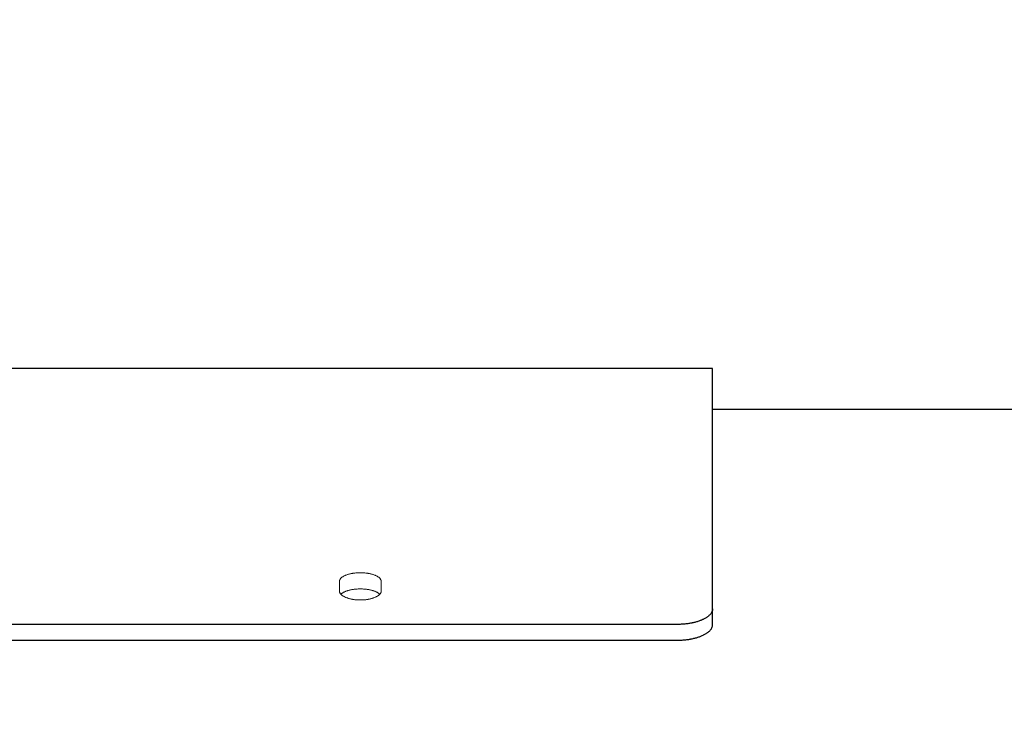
# Model space of a CAD drawing. Header units: millimetres. Extents: x 26866 to 1024070, y -428191 to 408885.
# Tile 192 of 248: x 193952 to 194120, y 401456 to 401576. Entities that reach past the tile are written whole.
import ezdxf

# ---------------------------------------------------------------- set-up
doc = ezdxf.new("R2010")
doc.units = ezdxf.units.MM
doc.header["$LTSCALE"] = 2
for name, color, linetype, lineweight in [('0_OPIS', 7, 'Continuous', 13), ('3DPLAN_A_TABELKA POMIESZCZEŃ', 7, 'Continuous', 0), ('SMAY_detailed', 135, 'Continuous', 9), ('SMAY_elements', 135, 'Continuous', 30)]:
    doc.layers.add(name, color=color, linetype=linetype, lineweight=lineweight)
doc.layers.add('3DPLAN_A_KRESKOWANIE 1', color=253, linetype='Continuous')
doc.layers.add('3DPLAN_A_OPIS', color=8, linetype='Continuous')
doc.styles.add('ARIAL', font='arial.ttf')
pattern_1 = [(45, (23044.838, -26883.88), (-16.83798, 16.83798), [])]

# ---------------------------------------------------------------- blocks, each defined once
blk = doc.blocks.new('kondygnacja -1')
at = {"layer": '3DPLAN_A_KRESKOWANIE 1'}
h = blk.add_hatch(dxfattribs=at)
h.set_pattern_fill('ANSI31', color=256, scale=7.5, style=0)
h.set_pattern_definition(pattern_1)
h.paths.add_polyline_path([(28277.959, -25048.84), (28251.606, -25048.84), (28251.606, -24793.84), (28278.18, -24793.84), (28278.18, -24762.84), (28219.606, -24762.84), (28219.606, -25047.84), (28216.606, -25047.84), (28216.606, -25076.84), (28271.989, -25076.84, 0.071944), (28277.959, -25048.84)], is_closed=False)
h.paths.add_polyline_path([(28278.18, -24762.84), (28278.18, -24793.84), (28403.606, -24793.84), (28403.606, -24846.84), (28416.606, -24846.84), (28416.606, -25048.84), (28382.606, -25048.84), (28382.606, -25076.84), (28454.161, -25076.84), (28454.161, -25047.84), (28433.606, -25047.84), (28433.606, -24852.84), (28471.606, -24852.84), (28471.606, -24793.84), (28641.606, -24793.84), (28641.606, -24865.6), (28641.606, -24873.276), (28641.606, -25034.84), (28626.606, -25034.84), (28626.606, -25047.84), (28604.606, -25047.84), (28604.606, -25076.84), (29072.606, -25076.84), (29072.606, -25049.84), (28668.606, -25049.84), (28668.606, -24698.84), (28724.606, -24698.84), (28724.606, -24683.84), (28670.606, -24683.84), (28670.606, -24472.84), (28713.606, -24472.84), (28713.606, -24430.84), (28681.485, -24430.84), (28681.485, -24372.84), (28278.18, -24372.84), (28278.18, -24417.84), (28488.606, -24417.84), (28488.606, -24476.84), (28322.835, -24476.84), (28349.408, -24616.84), (28515.606, -24616.84), (28515.606, -24654.34), (28536.606, -24654.34), (28536.606, -24413.34), (28639.606, -24413.34), (28639.606, -24762.34), (28536.606, -24762.34), (28536.606, -24724.34), (28515.606, -24724.34), (28515.606, -24762.84), (28464.606, -24762.84), (28464.606, -24784.84), (28424.606, -24784.84), (28424.606, -24762.84), (28278.18, -24762.84)], is_closed=False)
h = blk.add_hatch(dxfattribs=at)
h.set_pattern_fill('ANSI31', color=256, scale=7.5, style=0)
h.set_pattern_definition(pattern_1)
h.paths.add_polyline_path([(31677.485, -24430.84), (30214.868, -24430.84), (30214.868, -24470.84), (30429.606, -24470.84), (30429.606, -24477.84), (30447.606, -24477.84), (30447.606, -24818.84), (30476.606, -24818.84), (30476.606, -24470.84), (31012.606, -24470.84), (31012.606, -24478.84), (31079.606, -24478.84), (31079.606, -24470.84), (31638.606, -24470.84), (31638.606, -25036.84), (31079.606, -25036.84), (31079.606, -25028.84), (31012.606, -25028.84), (31012.606, -25036.84), (30611.38, -25036.84), (30611.38, -25072.84), (31023.606, -25072.84), (31034.606, -25082.84), (31034.606, -25330.84), (31023.606, -25340.84), (30831.396, -25340.84, -0.038531), (30832.58, -25356.183), (30832.58, -25371.84), (31079.606, -25371.84), (31079.606, -25072.84), (31638.606, -25072.84), (31638.606, -25943.84), (30832.58, -25943.84), (30832.58, -26009.84), (31677.485, -26009.84)])
h.paths.add_polyline_path([(30682.606, -26009.84), (30832.58, -26009.84), (30832.58, -25943.84), (30760.606, -25943.84), (30760.606, -25454.668), (30735.606, -25464.584), (30735.606, -25943.84), (30682.606, -25943.84)])
h.paths.add_polyline_path([(30679.606, -25371.84), (30735.606, -25371.84), (30735.606, -25464.584), (30760.606, -25454.668), (30760.606, -25371.84), (30832.58, -25371.84), (30832.58, -25356.183, 0.038531), (30831.396, -25340.84), (30679.606, -25340.84)])
h.paths.add_polyline_path([(30355.83, -25371.84), (30425.606, -25371.84), (30425.606, -25379.84), (30463.606, -25379.84), (30463.606, -25424.739), (30471.606, -25424.739), (30471.606, -25395.84), (30533.606, -25395.84), (30533.606, -25371.84), (30576.606, -25371.84), (30576.606, -25341.84), (30472.606, -25341.84), (30472.606, -25326.84), (30427.606, -25326.84), (30427.606, -25341.84), (30355.83, -25341.84)])
h.paths.add_polyline_path([(30456.606, -25936.84), (30425.606, -25936.84), (30425.606, -25945.84), (30380.606, -25945.84), (30380.606, -26009.84), (30512.606, -26009.84), (30512.606, -25943.84), (30466.606, -25943.84), (30466.606, -25712.84), (30456.606, -25712.84)])
h.paths.add_polyline_path([(28888.606, -25941.84), (28888.606, -26009.84), (29013.606, -26009.84), (29013.606, -25941.84)])
h.paths.add_polyline_path([(28591.166, -26009.84), (28591.166, -25944.84), (28547.606, -25944.84), (28547.606, -26009.84)])
h.paths.add_polyline_path([(28624.606, -25870.534), (28654.797, -25870.534), (28654.797, -25924.534), (28624.606, -25924.534), (28624.606, -25944.84), (28591.166, -25944.84), (28591.166, -26009.84), (28713.606, -26009.84), (28713.606, -25941.84), (28672.606, -25941.84), (28672.606, -25932.84), (28657.606, -25932.84), (28657.606, -25716.84), (28624.606, -25716.84)])
h.paths.add_polyline_path([(28372.606, -25944.84), (28328.606, -25944.84), (28328.606, -25907.84), (28282.606, -25907.84), (28282.606, -25944.84), (28248.606, -25944.84), (28248.606, -26009.84), (28372.606, -26009.84)])
h.paths.add_polyline_path([(28092.606, -25563.84), (28054.606, -25563.84), (28054.606, -25383.84), (28067.602, -25383.84), (28067.606, -25375.84), (28340.606, -25375.84), (28340.606, -25341.84), (28070.606, -25341.84), (28070.606, -25332.84), (28030.606, -25332.84), (28030.606, -25395.598), (28048.707, -25395.598), (28048.707, -25449.598), (28030.606, -25449.598), (28030.606, -26009.84), (28073.606, -26009.84), (28073.606, -25944.84), (28054.606, -25944.84), (28054.606, -25668.84), (28092.606, -25668.84)])
h.paths.add_polyline_path([(27949.606, -25495.746), (27949.606, -25507.746), (27983.295, -25507.746), (27983.295, -25521.746), (27949.606, -25521.746), (27949.606, -25531.84), (27999.606, -25531.84), (27999.606, -25934.84), (27982.606, -25934.84), (27982.606, -25942.84), (27947.606, -25942.84), (27947.606, -26009.84), (28026.624, -26009.84), (28026.624, -25449.598), (27999.606, -25449.598), (27999.606, -25463.84), (27949.606, -25463.84), (27949.606, -25481.746), (27983.295, -25481.746), (27983.295, -25495.746)])
h.paths.add_polyline_path([(27982.606, -25361.84), (27952.606, -25361.84), (27952.606, -25332.84), (28026.624, -25332.84), (28026.624, -25395.598), (27999.606, -25395.598), (27999.606, -25377.84), (27982.606, -25377.84)])
h.paths.add_polyline_path([(26818.606, -25892.84), (26781.485, -25892.84), (26781.485, -26009.84), (26894.541, -26009.84), (26894.541, -25942.84), (26830.606, -25942.84), (26830.606, -25930.84), (26818.606, -25930.84)])
h.paths.add_polyline_path([(26894.541, -26009.84), (27115.936, -26009.84), (27115.936, -25942.84), (26894.541, -25942.84)])
h.paths.add_polyline_path([(27115.936, -25942.84), (27115.936, -26009.84), (27466.606, -26009.84), (27466.606, -25942.84), (27427.606, -25942.84), (27427.606, -25933.84), (27384.606, -25933.84), (27384.606, -25942.84)])
h.paths.add_polyline_path([(27641.606, -25942.84), (27641.606, -26009.84), (27802.606, -26009.84), (27802.606, -25942.84)])
h.paths.add_polyline_path([(30621.105, -25040.467), (30688.374, -25040.467), (30688.374, -25072.867), (30621.105, -25072.867)], flags=24)
at = {"layer": '3DPLAN_A_OPIS', "color": 1, "lineweight": 30, "style": 'ARIAL'}
for tag, p in [('PRZESUNIĘCIE_WEJŚCIA', (27655.165, -24535.333)), ('WYŁĄCZONE', (27007.179, -24723.982)), ('Z_OPRACOWANIA', (26996.84, -24746.417)), ('WYŁĄCZONE', (30803.053, -24760.867)), ('Z_OPRACOWANIA', (30792.713, -24783.301)), ('WYŁĄCZONE', (28894.898, -24826.593)), ('Z_OPRACOWANIA', (28884.559, -24849.027)), ('POWIĘKSZENIE_WEJŚCIA', (28313.679, -25144.412)), ('POWIĘKSZENIE_WEJŚCIA', (29600.622, -25191.363)), ('POWIĘKSZENIE_WEJŚCIA', (28011.449, -25235.417)), ('WYŁĄCZONE', (29754.423, -25678.169)), ('Z_OPRACOWANIA', (29744.084, -25700.603)), ('WYJŚCIE_EWAKUACYJNE', (27763.791, -26106.068))]:
    blk.add_attdef(tag, p, '', height=12, dxfattribs=at)
at = {"layer": '3DPLAN_A_OPIS', "color": 0, "lineweight": 30, "style": 'ARIAL'}
for tag, p in [('UGUL_1', (29350.296, -24586.012)), ('UGUL_2', (29622.921, -24586.012)), ('UGUL_3', (29833.15, -24586.012))]:
    blk.add_attdef(tag, p, '', height=12, dxfattribs=at)
at = {"layer": '3DPLAN_A_TABELKA POMIESZCZEŃ', "ltscale": 0.5, "style": 'ARIAL'}
for tag, p in [('KURTYNA', (27861.913, -26064.849)), ('POWIETRZNA', (27861.913, -26084.562))]:
    blk.add_attdef(tag, p, '', height=12, dxfattribs=at)

msp = doc.modelspace()

# ---------------------------------------------------------------- linework, layer by layer
at = {"layer": 'SMAY_detailed', "color": 0}
for p, q in [((194006.63, 401479.07), (194006.63, 401480.73)), ((194013.73, 401480.73), (194013.73, 401479.07))]:
    msp.add_line(p, q, dxfattribs=at)
for points, knots in [([(194013.73, 401480.73), (194013.73, 401480.77), (194013.73, 401480.81), (194013.72, 401480.84), (194013.71, 401480.88), (194013.7, 401480.92), (194013.69, 401480.95), (194013.68, 401480.99), (194013.66, 401481.02), (194013.64, 401481.06), (194013.62, 401481.1), (194013.6, 401481.13), (194013.57, 401481.17), (194013.55, 401481.2), (194013.52, 401481.23), (194013.48, 401481.27), (194013.48, 401481.27), (194013.47, 401481.28), (194013.46, 401481.29), (194013.44, 401481.32), (194013.41, 401481.34), (194013.38, 401481.37), (194013.34, 401481.4), (194013.3, 401481.43), (194013.25, 401481.46), (194013.21, 401481.5), (194013.16, 401481.53), (194013.11, 401481.56), (194013.06, 401481.59), (194013.01, 401481.61), (194012.95, 401481.64), (194012.9, 401481.67), (194012.84, 401481.7), (194012.78, 401481.72), (194012.75, 401481.74), (194012.72, 401481.75), (194012.68, 401481.77), (194012.65, 401481.78), (194012.62, 401481.79), (194012.59, 401481.8), (194012.53, 401481.83), (194012.46, 401481.85), (194012.39, 401481.87), (194012.32, 401481.89), (194012.25, 401481.92), (194012.18, 401481.94), (194012.11, 401481.96), (194012.03, 401481.98), (194011.95, 401481.99), (194011.88, 401482.01), (194011.8, 401482.03), (194011.72, 401482.04), (194011.66, 401482.06), (194011.59, 401482.07), (194011.52, 401482.08), (194011.51, 401482.08), (194011.49, 401482.08), (194011.48, 401482.09), (194011.39, 401482.1), (194011.31, 401482.11), (194011.23, 401482.12), (194011.14, 401482.13), (194011.06, 401482.14), (194010.97, 401482.15), (194010.88, 401482.16), (194010.8, 401482.16), (194010.71, 401482.17), (194010.62, 401482.18), (194010.53, 401482.18), (194010.44, 401482.18), (194010.36, 401482.18), (194010.27, 401482.19), (194010.18, 401482.19), (194010.17, 401482.19), (194010.17, 401482.19), (194010.16, 401482.19), (194010.08, 401482.19), (194010, 401482.18), (194009.91, 401482.18), (194009.83, 401482.18), (194009.74, 401482.18), (194009.65, 401482.17), (194009.56, 401482.16), (194009.48, 401482.16), (194009.39, 401482.15), (194009.3, 401482.14), (194009.22, 401482.13), (194009.13, 401482.12), (194009.05, 401482.11), (194008.97, 401482.1), (194008.88, 401482.09), (194008.87, 401482.08), (194008.86, 401482.08), (194008.84, 401482.08), (194008.77, 401482.07), (194008.71, 401482.06), (194008.64, 401482.04), (194008.56, 401482.03), (194008.48, 401482.01), (194008.4, 401481.99), (194008.33, 401481.98), (194008.25, 401481.96), (194008.18, 401481.94), (194008.11, 401481.92), (194008.04, 401481.89), (194007.97, 401481.87), (194007.9, 401481.85), (194007.83, 401481.83), (194007.76, 401481.8), (194007.76, 401481.8), (194007.75, 401481.79), (194007.74, 401481.79), (194007.68, 401481.77), (194007.63, 401481.75), (194007.58, 401481.72), (194007.52, 401481.7), (194007.46, 401481.67), (194007.4, 401481.64), (194007.35, 401481.61), (194007.3, 401481.59), (194007.25, 401481.56), (194007.2, 401481.53), (194007.15, 401481.5), (194007.11, 401481.46), (194007.06, 401481.43), (194007.02, 401481.4), (194006.98, 401481.37), (194006.97, 401481.36), (194006.97, 401481.35), (194006.96, 401481.35), (194006.93, 401481.32), (194006.9, 401481.29), (194006.87, 401481.27), (194006.84, 401481.23), (194006.81, 401481.2), (194006.79, 401481.17), (194006.76, 401481.13), (194006.74, 401481.1), (194006.72, 401481.06), (194006.72, 401481.06), (194006.71, 401481.05), (194006.71, 401481.05), (194006.7, 401481.02), (194006.68, 401480.98), (194006.67, 401480.95), (194006.66, 401480.92), (194006.65, 401480.88), (194006.64, 401480.84), (194006.63, 401480.81), (194006.63, 401480.77), (194006.63, 401480.73)], [0, 0, 0, 0, 0.026685, 0.026685, 0.026685, 0.053401, 0.053401, 0.053401, 0.080117, 0.080117, 0.080117, 0.106801, 0.106801, 0.106801, 0.133412, 0.133412, 0.133412, 0.138757, 0.138757, 0.138757, 0.159978, 0.159978, 0.159978, 0.186601, 0.186601, 0.186601, 0.213251, 0.213251, 0.213251, 0.239889, 0.239889, 0.239889, 0.266479, 0.266479, 0.266479, 0.280472, 0.280472, 0.280472, 0.293006, 0.293006, 0.293006, 0.319588, 0.319588, 0.319588, 0.346204, 0.346204, 0.346204, 0.372808, 0.372808, 0.372808, 0.399365, 0.399365, 0.399365, 0.420749, 0.420749, 0.420749, 0.425858, 0.425858, 0.425858, 0.452397, 0.452397, 0.452397, 0.478989, 0.478989, 0.478989, 0.50558, 0.50558, 0.50558, 0.532137, 0.532137, 0.532137, 0.558641, 0.558641, 0.558641, 0.560751, 0.560751, 0.560751, 0.585134, 0.585134, 0.585134, 0.61168, 0.61168, 0.61168, 0.638259, 0.638259, 0.638259, 0.66484, 0.66484, 0.66484, 0.691369, 0.691369, 0.691369, 0.695723, 0.695723, 0.695723, 0.717857, 0.717857, 0.717857, 0.744407, 0.744407, 0.744407, 0.770995, 0.770995, 0.770995, 0.797587, 0.797587, 0.797587, 0.824133, 0.824133, 0.824133, 0.827986, 0.827986, 0.827986, 0.850659, 0.850659, 0.850659, 0.877253, 0.877253, 0.877253, 0.90388, 0.90388, 0.90388, 0.930502, 0.930502, 0.930502, 0.957081, 0.957081, 0.957081, 0.962545, 0.962545, 0.962545, 0.983629, 0.983629, 0.983629, 1.010202, 1.010202, 1.010202, 1.036767, 1.036767, 1.036767, 1.03974, 1.03974, 1.03974, 1.063334, 1.063334, 1.063334, 1.089939, 1.089939, 1.089939, 1.116559, 1.116559, 1.116559, 1.116559]), ([(194006.63, 401479.07), (194006.63, 401479.03), (194006.63, 401478.99), (194006.64, 401478.95), (194006.65, 401478.92), (194006.66, 401478.88), (194006.67, 401478.84), (194006.68, 401478.81), (194006.7, 401478.77), (194006.72, 401478.73), (194006.74, 401478.7), (194006.76, 401478.66), (194006.79, 401478.62), (194006.81, 401478.59), (194006.84, 401478.55), (194006.87, 401478.52), (194006.88, 401478.51), (194006.89, 401478.5), (194006.89, 401478.5), (194006.92, 401478.47), (194006.95, 401478.44), (194006.98, 401478.41), (194007.02, 401478.38), (194007.06, 401478.35), (194007.11, 401478.31), (194007.15, 401478.28), (194007.2, 401478.25), (194007.25, 401478.22), (194007.3, 401478.19), (194007.35, 401478.16), (194007.4, 401478.13), (194007.46, 401478.1), (194007.52, 401478.07), (194007.58, 401478.04), (194007.61, 401478.03), (194007.64, 401478.01), (194007.67, 401478), (194007.7, 401477.98), (194007.73, 401477.97), (194007.76, 401477.96), (194007.83, 401477.93), (194007.9, 401477.91), (194007.97, 401477.89), (194008.04, 401477.86), (194008.11, 401477.84), (194008.18, 401477.82), (194008.25, 401477.8), (194008.33, 401477.78), (194008.4, 401477.76), (194008.48, 401477.74), (194008.56, 401477.72), (194008.64, 401477.71), (194008.7, 401477.69), (194008.77, 401477.68), (194008.83, 401477.67), (194008.85, 401477.66), (194008.87, 401477.66), (194008.88, 401477.66), (194008.97, 401477.65), (194009.05, 401477.63), (194009.13, 401477.62), (194009.22, 401477.61), (194009.3, 401477.6), (194009.39, 401477.59), (194009.48, 401477.58), (194009.56, 401477.58), (194009.65, 401477.57), (194009.74, 401477.57), (194009.83, 401477.56), (194009.91, 401477.56), (194010, 401477.56), (194010.09, 401477.55), (194010.18, 401477.55), (194010.19, 401477.55), (194010.19, 401477.55), (194010.2, 401477.55), (194010.28, 401477.55), (194010.36, 401477.56), (194010.44, 401477.56), (194010.53, 401477.56), (194010.62, 401477.57), (194010.71, 401477.57), (194010.8, 401477.58), (194010.88, 401477.58), (194010.97, 401477.59), (194011.06, 401477.6), (194011.14, 401477.61), (194011.23, 401477.62), (194011.31, 401477.63), (194011.39, 401477.65), (194011.48, 401477.66), (194011.49, 401477.66), (194011.5, 401477.66), (194011.52, 401477.67), (194011.59, 401477.68), (194011.65, 401477.69), (194011.72, 401477.71), (194011.8, 401477.72), (194011.88, 401477.74), (194011.95, 401477.76), (194012.03, 401477.78), (194012.11, 401477.8), (194012.18, 401477.82), (194012.25, 401477.84), (194012.32, 401477.86), (194012.39, 401477.89), (194012.46, 401477.91), (194012.53, 401477.93), (194012.59, 401477.96), (194012.6, 401477.96), (194012.61, 401477.97), (194012.62, 401477.97), (194012.68, 401477.99), (194012.73, 401478.02), (194012.78, 401478.04), (194012.84, 401478.07), (194012.9, 401478.1), (194012.95, 401478.13), (194013.01, 401478.16), (194013.06, 401478.19), (194013.11, 401478.22), (194013.16, 401478.25), (194013.21, 401478.28), (194013.25, 401478.31), (194013.3, 401478.35), (194013.34, 401478.38), (194013.38, 401478.41), (194013.39, 401478.42), (194013.39, 401478.43), (194013.4, 401478.43), (194013.43, 401478.46), (194013.46, 401478.49), (194013.48, 401478.52), (194013.52, 401478.55), (194013.55, 401478.59), (194013.57, 401478.62), (194013.6, 401478.66), (194013.62, 401478.7), (194013.64, 401478.73), (194013.64, 401478.74), (194013.64, 401478.74), (194013.65, 401478.74), (194013.66, 401478.78), (194013.68, 401478.81), (194013.69, 401478.84), (194013.7, 401478.88), (194013.71, 401478.92), (194013.72, 401478.95), (194013.73, 401478.99), (194013.73, 401479.03), (194013.73, 401479.07)], [0, 0, 0, 0, 0.026685, 0.026685, 0.026685, 0.053401, 0.053401, 0.053401, 0.080117, 0.080117, 0.080117, 0.106801, 0.106801, 0.106801, 0.133412, 0.133412, 0.133412, 0.138757, 0.138757, 0.138757, 0.159978, 0.159978, 0.159978, 0.186601, 0.186601, 0.186601, 0.213251, 0.213251, 0.213251, 0.239889, 0.239889, 0.239889, 0.266479, 0.266479, 0.266479, 0.280472, 0.280472, 0.280472, 0.293006, 0.293006, 0.293006, 0.319588, 0.319588, 0.319588, 0.346204, 0.346204, 0.346204, 0.372808, 0.372808, 0.372808, 0.399365, 0.399365, 0.399365, 0.420749, 0.420749, 0.420749, 0.425858, 0.425858, 0.425858, 0.452397, 0.452397, 0.452397, 0.478989, 0.478989, 0.478989, 0.50558, 0.50558, 0.50558, 0.532137, 0.532137, 0.532137, 0.558641, 0.558641, 0.558641, 0.560751, 0.560751, 0.560751, 0.585134, 0.585134, 0.585134, 0.61168, 0.61168, 0.61168, 0.638259, 0.638259, 0.638259, 0.66484, 0.66484, 0.66484, 0.691369, 0.691369, 0.691369, 0.695723, 0.695723, 0.695723, 0.717857, 0.717857, 0.717857, 0.744407, 0.744407, 0.744407, 0.770995, 0.770995, 0.770995, 0.797587, 0.797587, 0.797587, 0.824133, 0.824133, 0.824133, 0.827986, 0.827986, 0.827986, 0.850659, 0.850659, 0.850659, 0.877253, 0.877253, 0.877253, 0.90388, 0.90388, 0.90388, 0.930502, 0.930502, 0.930502, 0.957081, 0.957081, 0.957081, 0.962545, 0.962545, 0.962545, 0.983629, 0.983629, 0.983629, 1.010202, 1.010202, 1.010202, 1.036767, 1.036767, 1.036767, 1.03974, 1.03974, 1.03974, 1.063334, 1.063334, 1.063334, 1.089939, 1.089939, 1.089939, 1.116559, 1.116559, 1.116559, 1.116559]), ([(194006.87, 401478.52), (194006.87, 401478.53), (194006.87, 401478.53), (194006.87, 401478.53), (194006.88, 401478.53), (194006.89, 401478.54), (194006.89, 401478.55), (194006.92, 401478.57), (194006.95, 401478.6), (194006.98, 401478.63), (194007.02, 401478.66), (194007.06, 401478.69), (194007.11, 401478.72), (194007.15, 401478.75), (194007.2, 401478.79), (194007.25, 401478.81), (194007.3, 401478.84), (194007.35, 401478.87), (194007.4, 401478.9), (194007.46, 401478.93), (194007.52, 401478.96), (194007.58, 401478.98), (194007.6, 401478.99), (194007.63, 401479.01), (194007.66, 401479.02), (194007.7, 401479.03), (194007.73, 401479.05), (194007.76, 401479.06), (194007.83, 401479.08), (194007.9, 401479.11), (194007.97, 401479.13), (194008.04, 401479.15), (194008.11, 401479.17), (194008.18, 401479.19), (194008.25, 401479.21), (194008.33, 401479.23), (194008.4, 401479.25), (194008.48, 401479.27), (194008.56, 401479.28), (194008.64, 401479.3), (194008.7, 401479.31), (194008.76, 401479.32), (194008.82, 401479.33), (194008.84, 401479.34), (194008.86, 401479.34), (194008.88, 401479.34), (194008.97, 401479.36), (194009.05, 401479.37), (194009.13, 401479.38), (194009.22, 401479.39), (194009.3, 401479.4), (194009.39, 401479.4), (194009.48, 401479.41), (194009.56, 401479.42), (194009.65, 401479.42), (194009.74, 401479.43), (194009.83, 401479.43), (194009.91, 401479.44), (194010, 401479.44), (194010.09, 401479.44), (194010.18, 401479.44), (194010.18, 401479.44), (194010.19, 401479.44), (194010.2, 401479.44), (194010.28, 401479.44), (194010.36, 401479.44), (194010.44, 401479.44), (194010.53, 401479.43), (194010.62, 401479.43), (194010.71, 401479.42), (194010.8, 401479.42), (194010.88, 401479.41), (194010.97, 401479.4), (194011.06, 401479.4), (194011.14, 401479.39), (194011.23, 401479.38), (194011.31, 401479.37), (194011.39, 401479.36), (194011.48, 401479.34), (194011.49, 401479.34), (194011.51, 401479.34), (194011.52, 401479.33), (194011.59, 401479.32), (194011.65, 401479.31), (194011.72, 401479.3), (194011.8, 401479.28), (194011.88, 401479.27), (194011.95, 401479.25), (194012.03, 401479.23), (194012.11, 401479.21), (194012.18, 401479.19), (194012.25, 401479.17), (194012.32, 401479.15), (194012.39, 401479.13), (194012.46, 401479.11), (194012.53, 401479.08), (194012.59, 401479.06), (194012.61, 401479.05), (194012.62, 401479.05), (194012.63, 401479.04), (194012.68, 401479.02), (194012.73, 401479), (194012.78, 401478.98), (194012.84, 401478.96), (194012.9, 401478.93), (194012.95, 401478.9), (194013.01, 401478.87), (194013.06, 401478.84), (194013.11, 401478.81), (194013.16, 401478.79), (194013.21, 401478.75), (194013.25, 401478.72), (194013.3, 401478.69), (194013.34, 401478.66), (194013.38, 401478.63), (194013.39, 401478.62), (194013.4, 401478.61), (194013.41, 401478.6), (194013.43, 401478.58), (194013.46, 401478.55), (194013.48, 401478.53), (194013.49, 401478.53), (194013.49, 401478.53), (194013.49, 401478.52)], [0.1308282, 0.1308282, 0.1308282, 0.1308282, 0.1324874, 0.1324874, 0.1324874, 0.1367681, 0.1367681, 0.1367681, 0.158889, 0.158889, 0.158889, 0.1853595, 0.1853595, 0.1853595, 0.211867, 0.211867, 0.211867, 0.2383741, 0.2383741, 0.2383741, 0.2648431, 0.2648431, 0.2648431, 0.2769686, 0.2769686, 0.2769686, 0.2912682, 0.2912682, 0.2912682, 0.3177641, 0.3177641, 0.3177641, 0.344303, 0.344303, 0.344303, 0.3708403, 0.3708403, 0.3708403, 0.3973414, 0.3973414, 0.3973414, 0.4172899, 0.4172899, 0.4172899, 0.4237915, 0.4237915, 0.4237915, 0.4502974, 0.4502974, 0.4502974, 0.4768553, 0.4768553, 0.4768553, 0.5034163, 0.5034163, 0.5034163, 0.5299495, 0.5299495, 0.5299495, 0.55644, 0.55644, 0.55644, 0.5580809, 0.5580809, 0.5580809, 0.5829233, 0.5829233, 0.5829233, 0.6094464, 0.6094464, 0.6094464, 0.6359959, 0.6359959, 0.6359959, 0.6625419, 0.6625419, 0.6625419, 0.6890366, 0.6890366, 0.6890366, 0.6938748, 0.6938748, 0.6938748, 0.7154844, 0.7154844, 0.7154844, 0.7419799, 0.7419799, 0.7419799, 0.7685033, 0.7685033, 0.7685033, 0.7950186, 0.7950186, 0.7950186, 0.8214796, 0.8214796, 0.8214796, 0.826479, 0.826479, 0.826479, 0.8479029, 0.8479029, 0.8479029, 0.8743808, 0.8743808, 0.8743808, 0.9008804, 0.9008804, 0.9008804, 0.9273637, 0.9273637, 0.9273637, 0.9537935, 0.9537935, 0.9537935, 0.9604513, 0.9604513, 0.9604513, 0.9801762, 0.9801762, 0.9801762, 0.9818359, 0.9818359, 0.9818359, 0.9818359])]:
    msp.add_open_spline(points, degree=3, knots=knots, dxfattribs=at)
at = {"layer": 'SMAY_elements', "color": 0}
for p, q in [((194070.18, 401516.99), (193810.23, 401516.99)), ((194070.18, 401476.06), (194070.18, 401516.99)), ((194339.18, 401509.99), (194070.18, 401509.99)), ((194070.18, 401473.36), (194070.18, 401476.06)), ((194064.18, 401473.39), (193796.18, 401473.39)), ((193796.18, 401470.71), (194064.18, 401470.71))]:
    msp.add_line(p, q, dxfattribs=at)
for points, knots in [([(194070.18, 401476.06), (194070.18, 401476.01), (194070.18, 401475.96), (194070.17, 401475.92), (194070.16, 401475.87), (194070.16, 401475.82), (194070.14, 401475.77), (194070.13, 401475.73), (194070.12, 401475.68), (194070.1, 401475.63), (194070.08, 401475.59), (194070.06, 401475.54), (194070.04, 401475.49), (194070.02, 401475.45), (194069.99, 401475.4), (194069.96, 401475.35), (194069.93, 401475.31), (194069.9, 401475.26), (194069.87, 401475.22), (194069.83, 401475.17), (194069.79, 401475.13), (194069.75, 401475.08), (194069.74, 401475.07), (194069.74, 401475.06), (194069.73, 401475.05), (194069.7, 401475.02), (194069.66, 401474.98), (194069.62, 401474.95), (194069.58, 401474.91), (194069.53, 401474.86), (194069.48, 401474.82), (194069.43, 401474.78), (194069.38, 401474.74), (194069.32, 401474.7), (194069.26, 401474.65), (194069.21, 401474.61), (194069.15, 401474.57), (194069.08, 401474.53), (194069.02, 401474.49), (194068.96, 401474.46), (194068.89, 401474.42), (194068.82, 401474.38), (194068.75, 401474.34), (194068.68, 401474.31), (194068.61, 401474.27), (194068.54, 401474.24), (194068.49, 401474.22), (194068.45, 401474.2), (194068.41, 401474.18), (194068.37, 401474.16), (194068.34, 401474.15), (194068.31, 401474.13), (194068.23, 401474.1), (194068.15, 401474.07), (194068.06, 401474.04), (194067.98, 401474), (194067.9, 401473.97), (194067.81, 401473.94), (194067.72, 401473.92), (194067.64, 401473.89), (194067.55, 401473.86), (194067.46, 401473.83), (194067.37, 401473.81), (194067.27, 401473.78), (194067.18, 401473.76), (194067.09, 401473.73), (194066.99, 401473.71), (194066.89, 401473.69), (194066.8, 401473.66), (194066.7, 401473.64), (194066.65, 401473.63), (194066.6, 401473.62), (194066.55, 401473.61), (194066.5, 401473.6), (194066.45, 401473.6), (194066.4, 401473.59), (194066.3, 401473.57), (194066.2, 401473.55), (194066.1, 401473.54), (194065.99, 401473.52), (194065.89, 401473.51), (194065.78, 401473.49), (194065.68, 401473.48), (194065.58, 401473.47), (194065.47, 401473.46), (194065.45, 401473.46), (194065.43, 401473.45), (194065.41, 401473.45), (194065.32, 401473.44), (194065.24, 401473.44), (194065.15, 401473.43), (194065.04, 401473.42), (194064.94, 401473.42), (194064.83, 401473.41), (194064.72, 401473.41), (194064.61, 401473.4), (194064.5, 401473.4), (194064.4, 401473.4), (194064.29, 401473.39), (194064.18, 401473.39)], [0, 0, 0, 0, 0.0326593, 0.0326593, 0.0326593, 0.0653618, 0.0653618, 0.0653618, 0.098089, 0.098089, 0.098089, 0.1308206, 0.1308206, 0.1308206, 0.1635339, 0.1635339, 0.1635339, 0.1962037, 0.1962037, 0.1962037, 0.2288023, 0.2288023, 0.2288023, 0.2356028, 0.2356028, 0.2356028, 0.2613588, 0.2613588, 0.2613588, 0.293973, 0.293973, 0.293973, 0.3266271, 0.3266271, 0.3266271, 0.3592974, 0.3592974, 0.3592974, 0.3919597, 0.3919597, 0.3919597, 0.4245891, 0.4245891, 0.4245891, 0.4571613, 0.4571613, 0.4571613, 0.4755104, 0.4755104, 0.4755104, 0.4896704, 0.4896704, 0.4896704, 0.5222263, 0.5222263, 0.5222263, 0.5548254, 0.5548254, 0.5548254, 0.5874367, 0.5874367, 0.5874367, 0.6200327, 0.6200327, 0.6200327, 0.6525906, 0.6525906, 0.6525906, 0.6850939, 0.6850939, 0.6850939, 0.7015935, 0.7015935, 0.7015935, 0.7175467, 0.7175467, 0.7175467, 0.7500164, 0.7500164, 0.7500164, 0.7824871, 0.7824871, 0.7824871, 0.8149354, 0.8149354, 0.8149354, 0.8214407, 0.8214407, 0.8214407, 0.8473814, 0.8473814, 0.8473814, 0.8798743, 0.8798743, 0.8798743, 0.9123885, 0.9123885, 0.9123885, 0.9449011, 0.9449011, 0.9449011, 0.9449011]), ([(194064.18, 401470.71), (194064.29, 401470.71), (194064.4, 401470.72), (194064.5, 401470.72), (194064.61, 401470.72), (194064.72, 401470.72), (194064.83, 401470.73), (194064.94, 401470.73), (194065.04, 401470.74), (194065.15, 401470.75), (194065.26, 401470.76), (194065.36, 401470.77), (194065.47, 401470.78), (194065.58, 401470.79), (194065.68, 401470.8), (194065.78, 401470.81), (194065.89, 401470.82), (194065.99, 401470.84), (194066.1, 401470.85), (194066.2, 401470.87), (194066.3, 401470.89), (194066.4, 401470.9), (194066.4, 401470.91), (194066.41, 401470.91), (194066.41, 401470.91), (194066.51, 401470.92), (194066.61, 401470.94), (194066.7, 401470.96), (194066.8, 401470.98), (194066.89, 401471), (194066.99, 401471.03), (194067.09, 401471.05), (194067.18, 401471.07), (194067.27, 401471.1), (194067.37, 401471.12), (194067.46, 401471.15), (194067.55, 401471.18), (194067.64, 401471.2), (194067.72, 401471.23), (194067.81, 401471.26), (194067.9, 401471.29), (194067.98, 401471.32), (194068.06, 401471.35), (194068.14, 401471.38), (194068.22, 401471.41), (194068.3, 401471.44), (194068.3, 401471.44), (194068.3, 401471.44), (194068.31, 401471.45), (194068.38, 401471.48), (194068.46, 401471.51), (194068.54, 401471.55), (194068.61, 401471.58), (194068.68, 401471.62), (194068.75, 401471.66), (194068.82, 401471.69), (194068.89, 401471.73), (194068.96, 401471.77), (194069.02, 401471.81), (194069.08, 401471.84), (194069.15, 401471.88), (194069.21, 401471.92), (194069.26, 401471.96), (194069.32, 401472), (194069.38, 401472.05), (194069.43, 401472.09), (194069.48, 401472.13), (194069.53, 401472.17), (194069.57, 401472.21), (194069.62, 401472.25), (194069.62, 401472.25), (194069.62, 401472.26), (194069.62, 401472.26), (194069.67, 401472.3), (194069.71, 401472.34), (194069.75, 401472.39), (194069.79, 401472.43), (194069.83, 401472.48), (194069.87, 401472.52), (194069.9, 401472.57), (194069.93, 401472.61), (194069.96, 401472.66), (194069.99, 401472.7), (194070.02, 401472.75), (194070.04, 401472.79), (194070.06, 401472.84), (194070.08, 401472.89), (194070.1, 401472.94), (194070.12, 401472.98), (194070.13, 401473.03), (194070.14, 401473.08), (194070.16, 401473.12), (194070.16, 401473.17), (194070.17, 401473.22), (194070.18, 401473.26), (194070.18, 401473.31), (194070.18, 401473.36)], [0, 0, 0, 0, 0.0325035, 0.0325035, 0.0325035, 0.0650424, 0.0650424, 0.0650424, 0.0976067, 0.0976067, 0.0976067, 0.1301808, 0.1301808, 0.1301808, 0.1627411, 0.1627411, 0.1627411, 0.1952559, 0.1952559, 0.1952559, 0.2276861, 0.2276861, 0.2276861, 0.2291818, 0.2291818, 0.2291818, 0.2600757, 0.2600757, 0.2600757, 0.2925112, 0.2925112, 0.2925112, 0.3249812, 0.3249812, 0.3249812, 0.3574669, 0.3574669, 0.3574669, 0.3899437, 0.3899437, 0.3899437, 0.4223824, 0.4223824, 0.4223824, 0.4534384, 0.4534384, 0.4534384, 0.4547509, 0.4547509, 0.4547509, 0.4871142, 0.4871142, 0.4871142, 0.5195313, 0.5195313, 0.5195313, 0.551979, 0.551979, 0.551979, 0.584433, 0.584433, 0.584433, 0.6168688, 0.6168688, 0.6168688, 0.6492622, 0.6492622, 0.6492622, 0.6799662, 0.6799662, 0.6799662, 0.6815901, 0.6815901, 0.6815901, 0.7139032, 0.7139032, 0.7139032, 0.7462364, 0.7462364, 0.7462364, 0.7785646, 0.7785646, 0.7785646, 0.8104651, 0.8104651, 0.8104651, 0.8431705, 0.8431705, 0.8431705, 0.875509, 0.875509, 0.875509, 0.9078603, 0.9078603, 0.9078603, 0.9402059, 0.9402059, 0.9402059, 0.9402059])]:
    msp.add_open_spline(points, degree=3, knots=knots, dxfattribs=at)

# ---------------------------------------------------------------- block references
at = {"layer": '0_OPIS', "xscale": 10, "yscale": 10, "zscale": 10}
msp.add_blockref('kondygnacja -1', (-90000, 648000), dxfattribs=at)

doc.saveas('drawing.dxf')
